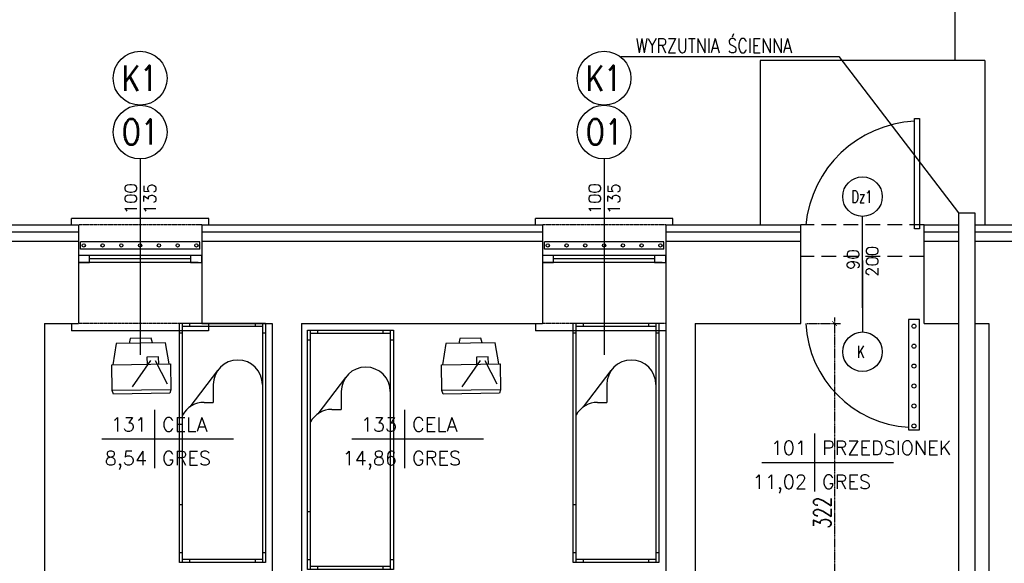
# Model space of a CAD drawing. Header units: millimetres. Extents: x 50026 to 146998, y 1038179 to 1573505.
# Tile 40 of 122: x 59510 to 60348, y 1040542 to 1041005. Entities that reach past the tile are written whole.
import ezdxf
from ezdxf.enums import TextEntityAlignment as Align

# ---------------------------------------------------------------- set-up
doc = ezdxf.new("R2010")
doc.units = ezdxf.units.MM
doc.header["$LTSCALE"] = 0.025
doc.linetypes.add('DASHED', pattern=[15, 10, -5])
doc.linetypes.add('HIDDEN', pattern=[0.375, 0.25, -0.125])
for name, color, linetype in [('2D-MEBLE', 3, 'Continuous'), ('2D-WYMIARY', 2, 'Continuous'), ('_w- koty', 7, 'Continuous'), ('kraty', 5, 'Continuous'), ('NAPISY', 2, 'Continuous'), ('ocieplenie', 8, 'Continuous'), ('OKNA OPISY', 7, 'Continuous'), ('OKNO', 2, 'Continuous'), ('opis pomieszczen', 2, 'Continuous'), ('OTWORY', 3, 'Continuous'), ('parapet', 5, 'Continuous'), ('SCIANY', 5, 'Continuous'), ('wentylacja', 3, 'Continuous'), ('zA_DRZWI', 7, 'Continuous'), ('zA_DRZWI OPISY', 7, 'Continuous'), ('zA_okna opisy', 7, 'Continuous'), ('ściany', 5, 'Continuous')]:
    doc.layers.add(name, color=color, linetype=linetype)
doc.styles.add('ROMANS', font='romans.shx', dxfattribs={"width": 0.7})
doc.styles.add('STYLE1', font='romans.shx', dxfattribs={"height": 10})
doc.linetypes.add('BATTING', pattern='A,0.00254,-2.54,[134,ltypeshp.shx,S=2.54,R=0,X=-2.54,Y=0],-5.08,[134,ltypeshp.shx,S=2.54,R=180,X=2.54,Y=0],-2.54', length=10.16254)
doc.dimstyles.new('SIL', dxfattribs={"dimtxt": 15, "dimasz": 4, "dimexe": 5, "dimexo": 5, "dimgap": 3, "dimtad": 1, "dimdec": 4, "dimrnd": 0.5, "dimdsep": 46, "dimtxsty": 'ROMANS', "dimblk1": 'ARCHTICK', "dimblk2": 'ARCHTICK', "dimsah": 1, "dimcen": 5, "dimdle": 5, "dimclrd": 1, "dimclre": 1, "dimclrt": 2, "dimadec": 1, "dimazin": 0, "dimtfac": 0.013333, "dimtdec": 4, "dimtix": 1, "dimtmove": 0, "dimatfit": 3, "dimldrblk": 'ARCHTICK', "dimfxl": 0, "dimtolj": 1, "dimtzin": 0, "dimarcsym": 0})

# ---------------------------------------------------------------- blocks, each defined once
blk = doc.blocks.new('tabela-pow')
at = {"layer": '2D-WYMIARY', "ltscale": 10}
for p, q in [((0, 24.8), (0, -24.8)), ((-44.8, 0), (67.2, 0))]:
    blk.add_line(p, q, dxfattribs=at)
at = {"layer": '2D-WYMIARY', "ltscale": 10, "style": 'STYLE1', "width": 0.7}
for tag, p in [('NR', (-6.4, 6.4)), ('POW', (-6.4, -22.4))]:
    blk.add_attdef(tag, text='', height=16, rotation=360, dxfattribs=at).set_placement(p, align=Align.RIGHT)
for tag, p in [('NAZWA', (6.4, 6.4)), ('POSADZKA', (6.4, -22.4))]:
    blk.add_attdef(tag, p, '', height=16, rotation=360, dxfattribs=at)
blk = doc.blocks.new('_ArchTick')
at = {"color": 0, "linetype": 'ByBlock', "const_width": 0.15}
blk.add_lwpolyline([(-0.5, -0.5), (0.5, 0.5)], dxfattribs=at)
blk = doc.blocks.new('*D43')
at = {"layer": 'Defpoints', "color": 0, "linetype": 'DASHED'}
for p in [(60174.62, 1040746.03), (60203.45, 1040746.03), (60224.62, 1040424.03)]:
    blk.add_point(p, dxfattribs=at)
at = {"layer": 'NAPISY', "color": 1, "linetype": 'DASHED', "lineweight": -2}
for p, q in [((60179.62, 1040746.03), (60208.45, 1040746.03)), ((60203.45, 1040419.03), (60203.45, 1040751.03)), ((60219.62, 1040424.03), (60198.45, 1040424.03))]:
    blk.add_line(p, q, dxfattribs=at)
at = {"layer": 'NAPISY', "color": 1, "linetype": 'DASHED', "lineweight": -2, "xscale": 4, "yscale": 4, "zscale": 4}
for p, rotation in [((60203.45, 1040746.03), 90), ((60203.45, 1040424.03), 270)]:
    blk.add_blockref('_ArchTick', p, dxfattribs=dict(at, rotation=rotation))
at = {"layer": 'NAPISY', "color": 2, "linetype": 'DASHED', "insert": (60192.95, 1040585.03), "char_height": 15, "attachment_point": 5, "rotation": 90, "style": 'ROMANS'}
blk.add_mtext('\\A1;322', dxfattribs=at)
blk = doc.blocks.new('łóżko')
at = {"layer": '2D-MEBLE', "color": 3}
for p, q in [((-113.91, 41.23), (81.09, 41.23)), ((-113.91, -28.77), (-113.91, 41.23)), ((-105.91, 38.73), (-105.91, 41.23)), ((73.09, 41.23), (73.09, 38.73)), ((81.09, 41.23), (81.09, -28.77)), ((-113.91, 38.73), (81.09, 38.73)), ((-113.91, 32.73), (-111.41, 32.73)), ((-111.41, -26.27), (-111.41, 38.73)), ((78.59, 38.73), (78.59, -26.27)), ((78.59, 32.73), (81.09, 32.73)), ((-63.84, -1.27), (-49.4, -1.27)), ((-49.4, -8.77), (-49.4, -1.27)), ((-111.41, -20.27), (-113.91, -20.27)), ((81.09, -20.27), (78.59, -20.27)), ((81.09, -26.27), (-113.91, -26.27)), ((81.09, -28.77), (-113.91, -28.77)), ((-105.91, -28.77), (-105.91, -26.27)), ((34.09, -26.27), (34.09, -28.77)), ((73.09, -26.27), (73.09, -28.77))]:
    blk.add_line(p, q, dxfattribs=at)
at = {"layer": '2D-MEBLE', "color": 3, "linetype": 'Continuous'}
blk.add_line((-45.87, -20.12), (-75.41, 2.41), dxfattribs=at)
for centre, start, end in [((-63.84, 18.73), 90, 270), ((-29.4, -8.77), 180, 241.04498)]:
    blk.add_arc(centre, 20, start, end, dxfattribs=at)
blk = doc.blocks.new('tv')
at = {"layer": '2D-MEBLE', "color": 3, "ltscale": 10}
for p, q in [((-11.04, 21.31), (6.32, 26.93)), ((6.32, 26.93), (25.64, -10.36)), ((-11.5, 22.2), (-31.04, 12.07)), ((11.5, -22.2), (-11.5, 22.2)), ((11.38, 17.16), (15.39, 18.11)), ((15.39, 18.11), (23.67, 2.13)), ((-31.04, 12.07), (-33.24, 9.8)), ((-33.24, 9.8), (-11.15, -32.81)), ((-31.04, 12.07), (-8.03, -32.32)), ((-2.86, 12.03), (-25.22, 11.71)), ((-1.02, 8.48), (-13.19, -15.85)), ((-6.9, 13.32), (-1.58, 16.08)), ((-1.58, 16.08), (3.03, 7.2)), ((3.03, 7.2), (-2.3, 4.44)), ((23.67, 2.13), (20.58, -0.6)), ((25.64, -10.36), (11.04, -21.31)), ((-8.03, -32.32), (11.5, -22.2)), ((-11.15, -32.81), (-8.03, -32.32))]:
    blk.add_line(p, q, dxfattribs=at)

msp = doc.modelspace()

# ---------------------------------------------------------------- linework, layer by layer
at = {"layer": '_w- koty', "color": 1, "linetype": 'ByBlock'}
for p, q in [((60021.40792, 1040973.35101), (60207.00708, 1040973.35101)), ((60207.00708, 1040973.35101), (60308.80423, 1040840.32737))]:
    msp.add_line(p, q, dxfattribs=at)
at = {"layer": 'kraty', "color": 7}
for p, q in [((59662.94085, 1040815.66891), (59561.30859, 1040815.66891)), ((59561.30859, 1040809.26891), (59561.30859, 1040815.66891)), ((59662.94085, 1040809.26891), (59662.94085, 1040815.66891)), ((60057.94085, 1040815.66891), (59956.30859, 1040815.66891)), ((59956.30859, 1040809.26891), (59956.30859, 1040815.66891)), ((60057.94085, 1040809.26891), (60057.94085, 1040815.66891)), ((59662.94085, 1040809.26891), (59561.30859, 1040809.26891)), ((60057.94085, 1040809.26891), (59956.30859, 1040809.26891))]:
    msp.add_line(p, q, dxfattribs=at)
for centre, radius in [((59564.16239, 1040812.46891), 1.39158), ((59580.14983, 1040812.46891), 1.39158), ((59596.13728, 1040812.46891), 1.39158), ((59612.12472, 1040812.46891), 1.39158), ((59628.11216, 1040812.46891), 1.39158), ((59644.0996, 1040812.46891), 1.39158), ((59660.08705, 1040812.46891), 1.39158), ((59959.16239, 1040812.46891), 1.39158), ((59975.14983, 1040812.46891), 1.39158), ((59991.13728, 1040812.46891), 1.39158), ((60007.12472, 1040812.46891), 1.39158), ((60023.11216, 1040812.46891), 1.39158), ((60039.0996, 1040812.46891), 1.39158), ((60055.08705, 1040812.46891), 1.39158), ((60270.90242, 1040743.75392), 1.73947), ((60270.90242, 1040726.77956), 1.73947), ((60270.90242, 1040709.80521), 1.73947), ((60270.90242, 1040692.83086), 1.73947), ((60270.90242, 1040675.8565), 1.73947), ((60270.90242, 1040658.88215), 1.73947)]:
    msp.add_circle(centre, radius, dxfattribs=at)
at = {"layer": 'NAPISY', "linetype": 'Continuous', "ltscale": 0.2}
msp.add_line((60305.99561, 1040970.02916), (60305.99561, 1041335.50951), dxfattribs=at)
at = {"layer": 'ocieplenie', "linetype": 'BATTING', "ltscale": 20}
for p, q in [((59459.62472, 1040824.02916), (59559.62472, 1040824.02916)), ((59664.62472, 1040824.02916), (59954.62472, 1040824.02916)), ((60059.62472, 1040824.02916), (60174.62472, 1040824.02916)), ((60279.62472, 1040824.02916), (60308.80423, 1040824.02916)), ((60322.80423, 1040824.02916), (60379.62472, 1040824.02916))]:
    msp.add_line(p, q, dxfattribs=at)
at = {"layer": 'OKNA OPISY'}
for p, q in [((59612.12472, 1040886.09726), (59612.12472, 1040719.49642)), ((60007.12472, 1040886.09726), (60007.12472, 1040719.49642))]:
    msp.add_line(p, q, dxfattribs=at)
at = {"layer": 'OKNO', "color": 1}
for p, q in [((59661.65483, 1040804.02916), (59559.62472, 1040804.02916)), ((59661.65483, 1040798.02916), (59559.62472, 1040798.02916)), ((59655.14458, 1040801.02916), (59569.10486, 1040801.02916)), ((60056.65483, 1040804.02916), (59954.62472, 1040804.02916)), ((60056.65483, 1040798.02916), (59954.62472, 1040798.02916)), ((60050.14458, 1040801.02916), (59964.10486, 1040801.02916))]:
    msp.add_line(p, q, dxfattribs=at)
at = {"layer": 'OKNO', "color": 2}
for points in [[(59559.62472, 1040804.02916), (59559.62472, 1040798.02916), (59569.10486, 1040798.02916), (59569.10486, 1040804.02916)], [(59655.14458, 1040804.02916), (59655.14458, 1040798.02916), (59664.62472, 1040798.02916), (59664.62472, 1040804.02916)], [(59954.62472, 1040804.02916), (59954.62472, 1040798.02916), (59964.10486, 1040798.02916), (59964.10486, 1040804.02916)], [(60050.14458, 1040804.02916), (60050.14458, 1040798.02916), (60059.62472, 1040798.02916), (60059.62472, 1040804.02916)]]:
    msp.add_lwpolyline(points, close=True, dxfattribs=at)
at = {"layer": 'OTWORY', "color": 7, "linetype": 'HIDDEN'}
for p, q in [((59664.62472, 1040830.02916), (59559.62472, 1040830.02916)), ((60059.62472, 1040830.02916), (59954.62472, 1040830.02916)), ((59664.62472, 1040746.02916), (59559.62472, 1040746.02916)), ((60059.62472, 1040746.02916), (59954.62472, 1040746.02916))]:
    msp.add_line(p, q, dxfattribs=at)
at = {"layer": 'parapet', "color": 2}
for p, q in [((59553.62472, 1040830.02916), (59553.62472, 1040835.52142)), ((59670.62472, 1040835.52142), (59553.62472, 1040835.52142)), ((59670.62472, 1040830.02916), (59670.62472, 1040835.52142)), ((59948.62472, 1040830.02916), (59948.62472, 1040835.52142)), ((60065.62472, 1040835.52142), (59948.62472, 1040835.52142)), ((60065.62472, 1040830.02916), (60065.62472, 1040835.52142)), ((59553.83113, 1040746.02916), (59553.83113, 1040739.82764)), ((59670.41831, 1040746.02916), (59670.41831, 1040739.82764)), ((59948.83113, 1040746.02916), (59948.83113, 1040739.82764)), ((59670.41831, 1040739.82764), (59553.83113, 1040739.82764)), ((60059.62472, 1040739.82764), (59948.83113, 1040739.82764))]:
    msp.add_line(p, q, dxfattribs=at)
at = {"layer": 'SCIANY', "color": 1, "linetype": 'HIDDEN', "ltscale": 2000}
for p, q in [((60279.62472, 1040830.02916), (60174.62472, 1040830.02916)), ((60279.62472, 1040803.02916), (60174.62472, 1040803.02916))]:
    msp.add_line(p, q, dxfattribs=at)
at = {"layer": 'wentylacja', "color": 94}
for p, q in [((60308.80423, 1040840.32737), (60308.80423, 1040400.24934)), ((60308.80423, 1040840.32737), (60322.80423, 1040840.32737)), ((60322.80423, 1040840.32737), (60322.80423, 1040400.24934))]:
    msp.add_line(p, q, dxfattribs=at)
at = {"layer": 'zA_DRZWI', "color": 2, "linetype": 'Continuous'}
for points in [[(60275.78652, 1040826.57729), (60271.34326, 1040826.57729), (60271.34326, 1040920.55696), (60275.78652, 1040920.55696)], [(60275.78652, 1040749.48102), (60266.28823, 1040749.48102), (60266.28823, 1040655.50136), (60275.78652, 1040655.50136)]]:
    msp.add_lwpolyline(points, close=True, dxfattribs=at)
at = {"layer": 'zA_DRZWI', "color": 1, "linetype": 'Continuous', "ltscale": 15}
for centre, radius, start, end in [((60276.44654, 1040820.28718), 98.09481, 92.98209989, 174.30045162), ((60272.00086, 1040750.92694), 93.29284, 183.00935603, 266.48939287)]:
    msp.add_arc(centre, radius, start, end, dxfattribs=at)
at = {"layer": 'zA_DRZWI OPISY', "color": 7, "linetype": 'Continuous'}
for p, q in [((60227.12472, 1040759.47019), (60227.12472, 1040837.21904)), ((60227.12472, 1040799.58812), (60227.12472, 1040738.83927))]:
    msp.add_line(p, q, dxfattribs=at)
at = {"layer": 'zA_DRZWI OPISY', "color": 7}
for centre in [(60227.12472, 1040854.02592), (60227.12472, 1040722.0324)]:
    msp.add_circle(centre, 16.80688, dxfattribs=at)
at = {"layer": 'zA_okna opisy', "color": 7, "linetype": 'Continuous'}
for centre in [(59612.12472, 1040954.83281), (60007.12472, 1040954.83281), (59612.12472, 1040909.00911), (60007.12472, 1040909.00911)]:
    msp.add_circle(centre, 22.91185, dxfattribs=at)
at = {"layer": 'ściany', "color": 3}
for p, q in [((60140.15561, 1040970.02916), (60140.15561, 1040830.02916)), ((60331.15561, 1040970.02916), (60140.15561, 1040970.02916)), ((60331.15561, 1040970.02916), (60331.15561, 1040830.02916))]:
    msp.add_line(p, q, dxfattribs=at)
at = {"layer": 'ściany'}
for p, q in [((59459.62472, 1040830.02916), (59559.62472, 1040830.02916)), ((59559.62472, 1040830.02916), (59559.62472, 1040746.02916)), ((59664.62472, 1040830.02916), (59664.62472, 1040746.02916)), ((59664.62472, 1040830.02916), (59954.62472, 1040830.02916)), ((59954.62472, 1040830.02916), (59954.62472, 1040746.02916)), ((60059.62472, 1040830.02916), (60059.62472, 1040746.02916)), ((60059.62472, 1040830.02916), (60174.62472, 1040830.02916)), ((60174.62472, 1040746.02916), (60174.62472, 1040830.02916)), ((60279.62472, 1040830.02916), (60308.80423, 1040830.02916)), ((60279.62472, 1040746.02916), (60279.62472, 1040830.02916)), ((60322.80423, 1040830.02916), (60379.62472, 1040830.02916)), ((59459.62472, 1040816.02916), (59559.62472, 1040816.02916)), ((59664.62472, 1040816.02916), (59954.62472, 1040816.02916)), ((60059.62472, 1040816.02916), (60174.62472, 1040816.02916)), ((60279.62472, 1040816.02916), (60308.80423, 1040816.02916)), ((60322.80423, 1040816.02916), (60379.62472, 1040816.02916)), ((59530.62472, 1040746.02916), (59559.62472, 1040746.02916)), ((59530.62472, 1040746.02916), (59530.62472, 1040187.02916)), ((59664.62472, 1040746.02916), (59724.62472, 1040746.02916)), ((59724.62472, 1040746.02916), (59724.62472, 1040385.02916)), ((59749.62472, 1040746.02916), (59749.62472, 1040373.02916)), ((59749.62472, 1040746.02916), (59954.62472, 1040746.02916)), ((60059.62472, 1040746.02916), (60059.62472, 1040212.02916)), ((60084.62472, 1040746.02916), (60174.62472, 1040746.02916)), ((60084.62472, 1040746.02916), (60084.62472, 1040212.02916)), ((60279.62472, 1040746.02916), (60308.80423, 1040746.02916)), ((60322.80423, 1040746.02916), (60334.62472, 1040746.02916)), ((60334.62472, 1040746.02916), (60334.62472, 1040424.02916))]:
    msp.add_line(p, q, dxfattribs=at)

# ---------------------------------------------------------------- block references
at = {"layer": 'opis pomieszczen', "color": 2, "linetype": 'Continuous'}
ref = msp.add_blockref('tabela-pow', (59624.38867, 1040647.74394), dxfattribs=at)
ref.add_attrib('NAZWA', 'CELA', (59630.78867, 1040654.14394), dxfattribs={"layer": '2D-WYMIARY', "ltscale": 10, "height": 12, "rotation": 360, "style": 'ROMANS'})
ref.add_attrib('POSADZKA', 'GRES', (59630.78867, 1040625.34394), dxfattribs={"layer": '2D-WYMIARY', "ltscale": 10, "height": 12, "rotation": 360, "style": 'ROMANS'})
ref.add_attrib('NR', '131', dxfattribs={"layer": '2D-WYMIARY', "ltscale": 10, "height": 12, "rotation": 360, "style": 'ROMANS'}).set_placement((59617.98867, 1040654.14394), align=Align.RIGHT)
ref.add_attrib('POW', '8,54', dxfattribs={"layer": '2D-WYMIARY', "ltscale": 10, "height": 12, "rotation": 360, "style": 'ROMANS'}).set_placement((59617.98867, 1040625.34394), align=Align.RIGHT)
ref = msp.add_blockref('tabela-pow', (59837.28733, 1040647.74394), dxfattribs=at)
ref.add_attrib('NAZWA', 'CELA', (59843.68733, 1040654.14394), dxfattribs={"layer": '2D-WYMIARY', "ltscale": 10, "height": 12, "rotation": 360, "style": 'ROMANS'})
ref.add_attrib('POSADZKA', 'GRES', (59843.68733, 1040625.34394), dxfattribs={"layer": '2D-WYMIARY', "ltscale": 10, "height": 12, "rotation": 360, "style": 'ROMANS'})
ref.add_attrib('NR', '133', dxfattribs={"layer": '2D-WYMIARY', "ltscale": 10, "height": 12, "rotation": 360, "style": 'ROMANS'}).set_placement((59830.88733, 1040654.14394), align=Align.RIGHT)
ref.add_attrib('POW', '14,86', dxfattribs={"layer": '2D-WYMIARY', "ltscale": 10, "height": 12, "rotation": 360, "style": 'ROMANS'}).set_placement((59830.88733, 1040625.34394), align=Align.RIGHT)
ref = msp.add_blockref('tabela-pow', (60186.28802, 1040627.72883), dxfattribs=at)
ref.add_attrib('NAZWA', 'PRZEDSIONEK', (60192.68802, 1040634.12883), dxfattribs={"layer": '2D-WYMIARY', "ltscale": 10, "height": 12, "rotation": 360, "style": 'ROMANS'})
ref.add_attrib('POSADZKA', 'GRES', (60192.68802, 1040605.32883), dxfattribs={"layer": '2D-WYMIARY', "ltscale": 10, "height": 12, "rotation": 360, "style": 'ROMANS'})
ref.add_attrib('NR', '101', dxfattribs={"layer": '2D-WYMIARY', "ltscale": 10, "height": 12, "rotation": 360, "style": 'ROMANS'}).set_placement((60179.88802, 1040634.12883), align=Align.RIGHT)
ref.add_attrib('POW', '11,02', dxfattribs={"layer": '2D-WYMIARY', "ltscale": 10, "height": 12, "rotation": 360, "style": 'ROMANS'}).set_placement((60179.88802, 1040605.32883), align=Align.RIGHT)
at = {"layer": 'ściany', "color": 2, "xscale": -1, "rotation": 298.2699766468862}
for p in [(59613.01715, 1040711.32678), (59893.62994, 1040711.32678)]:
    msp.add_blockref('tv', p, dxfattribs=at)
at = {"layer": 'ściany', "color": 2, "xscale": 1.044999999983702, "yscale": 1.044999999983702, "zscale": 1.045, "rotation": 270}
for p in [(59675.77117, 1040627.31894), (60010.77117, 1040627.31894), (59784.63939, 1040621.33702)]:
    msp.add_blockref('łóżko', p, dxfattribs=at)

# ---------------------------------------------------------------- texts
at = {"layer": 'zA_DRZWI OPISY', "color": 7, "style": 'ROMANS'}
for s, height, width, p in [('WYRZUTNIA ŚCIENNA', 12.3096806, 0.8, (60034.17149, 1040976.30427)), ('K', 10.25807, 0.7, (60222.56994, 1040716.90736))]:
    msp.add_text(s, height=height, dxfattribs=dict(at, width=width)).set_placement(p)
at = {"layer": 'zA_DRZWI OPISY', "color": 7, "style": 'ROMANS', "width": 0.7}
msp.add_text('Dz1', height=10.258067, rotation=360, dxfattribs=at).set_placement((60217.66739, 1040848.89289))
at = {"layer": 'zA_DRZWI OPISY', "color": 7, "style": 'ROMANS'}
for s, p in [('90', (60224.22697, 1040791.66103)), ('200', (60240.55207, 1040785.74061))]:
    msp.add_text(s, height=10.258067, rotation=90, dxfattribs=at).set_placement(p)
at = {"layer": 'zA_okna opisy', "color": 2, "style": 'ROMANS', "width": 0.8}
for s, p in [('K1', (59596.54647, 1040944.16616)), ('K1', (59991.54647, 1040944.16616)), ('O1', (59596.54647, 1040898.34246)), ('O1', (59991.54647, 1040898.34246))]:
    msp.add_text(s, height=21.541941, dxfattribs=at).set_placement(p)
at = {"layer": 'zA_okna opisy', "color": 7, "style": 'ROMANS'}
for s, p in [('100', (59609.28637, 1040839.07657)), ('135', (59625.61148, 1040839.00127)), ('100', (60004.28637, 1040839.07657)), ('135', (60020.61148, 1040839.00127))]:
    msp.add_text(s, height=10.258067, rotation=90, dxfattribs=at).set_placement(p)

# ---------------------------------------------------------------- dimensions: what is measured, and where the dimension line sits
at = {"layer": 'NAPISY', "linetype": 'DASHED'}
dim = msp.add_linear_dim(base=(60203.44828, 1040746.02916), p1=(60224.62472, 1040424.02916), p2=(60174.62472, 1040746.02916), angle=90, dimstyle='SIL', override={"dimtmove": 1}, dxfattribs=at)
dim.commit()
dim.dimension.update_dxf_attribs({"geometry": '*D43', "text_midpoint": (60192.94828, 1040585.02916)})

doc.saveas('drawing.dxf')
